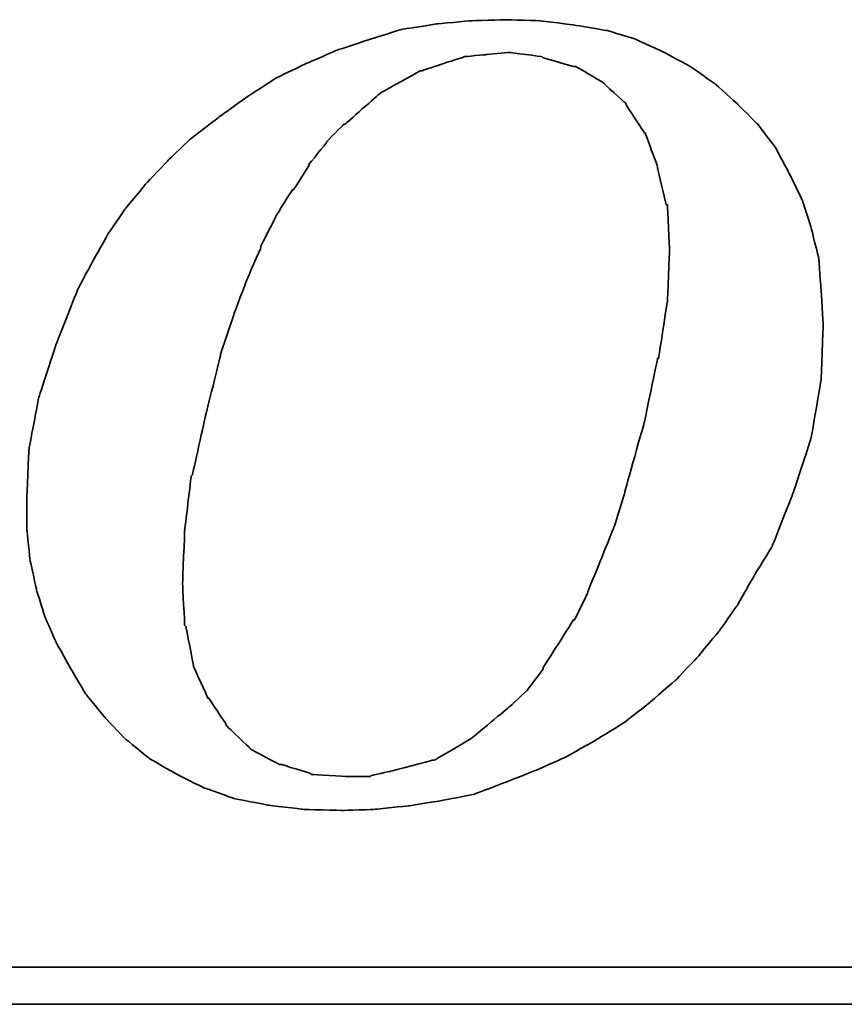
# Model space of a CAD drawing. Header units: millimetres. Extents: x 366 to 665, y 370 to 467.
# Tile 44 of 52: x 611.79 to 613.94, y 401.74 to 404.31. Entities that reach past the tile are written whole.
import ezdxf

# ---------------------------------------------------------------- set-up
doc = ezdxf.new("R2010")
doc.units = ezdxf.units.MM
doc.header["$LTSCALE"] = 0.15
doc.layers.add('DIM', color=4, linetype='CONTINUOUS')
doc.layers.add('layer 1', color=7, linetype='CONTINUOUS')

# ---------------------------------------------------------------- blocks, each defined once
blk = doc.blocks.new('TBI MOTION logo(完整正式版)')
at = {"layer": 'layer 1', "color": 22, "lineweight": 35}
for points, knots in [([(35.79625, -6.98375), (35.79625, -6.98375), (36.23125, -7.43875), (36.23125, -7.43875), (36.23125, -7.43875), (36.23125, -7.43875), (36.75625, -7.87125), (36.75625, -7.87125), (36.75625, -7.87125), (36.75625, -7.87125), (37.33125, -8.20375), (37.33125, -8.20375), (37.33125, -8.20375), (37.33125, -8.20375), (37.95625, -8.51875), (37.95625, -8.51875), (37.95625, -8.51875), (37.95625, -8.51875), (38.62625, -8.75875), (38.62625, -8.75875), (38.62625, -8.75875), (38.62625, -8.75875), (39.37125, -8.90375), (39.37125, -8.90375), (39.37125, -8.90375), (39.37125, -8.90375), (40.14125, -8.99875), (40.14125, -8.99875), (40.14125, -8.99875), (40.14125, -8.99875), (41.02625, -9.02375), (41.02625, -9.02375), (41.02625, -9.02375), (41.02625, -9.02375), (41.74625, -8.99875), (41.74625, -8.99875), (41.74625, -8.99875), (41.74625, -8.99875), (42.46625, -8.92375), (42.46625, -8.92375), (42.46625, -8.92375), (42.46625, -8.92375), (43.21125, -8.80625), (43.21125, -8.80625), (43.21125, -8.80625), (43.21125, -8.80625), (43.93125, -8.66375), (43.93125, -8.66375), (43.93125, -8.66375), (43.93125, -8.66375), (44.62625, -8.39875), (44.62625, -8.39875), (44.62625, -8.39875), (44.62625, -8.39875), (45.29625, -8.13375), (45.29625, -8.13375), (45.29625, -8.13375), (45.29625, -8.13375), (45.94625, -7.84375), (45.94625, -7.84375), (45.94625, -7.84375), (45.94625, -7.84375), (46.61625, -7.46375), (46.61625, -7.46375), (46.61625, -7.46375), (46.61625, -7.46375), (47.24125, -7.07875), (47.24125, -7.07875), (47.24125, -7.07875), (47.24125, -7.07875), (47.81625, -6.62375), (47.81625, -6.62375), (47.81625, -6.62375), (47.81625, -6.62375), (48.36875, -6.14375), (48.36875, -6.14375), (48.36875, -6.14375), (48.36875, -6.14375), (48.84625, -5.64125), (48.84625, -5.64125), (48.84625, -5.64125), (48.84625, -5.64125), (49.32625, -5.06375), (49.32625, -5.06375), (49.32625, -5.06375), (49.32625, -5.06375), (49.71125, -4.51374), (49.71125, -4.51374), (49.71125, -4.51374), (49.71125, -4.51374), (50.09625, -3.83874), (50.09625, -3.83874), (50.09625, -3.83874), (50.09625, -3.83874), (50.48125, -3.21374), (50.48125, -3.21374), (50.48125, -3.21374), (50.48125, -3.21374), (50.96125, -1.99125), (50.96125, -1.99125), (50.96125, -1.99125), (50.96125, -1.99125), (51.34375, -0.81875), (51.34375, -0.81875), (51.34375, -0.81875), (51.34375, -0.81875), (51.56125, 0.45624), (51.56125, 0.45624), (51.56125, 0.45624), (51.56125, 0.45624), (51.60625, 1.67624), (51.60625, 1.67624), (51.60625, 1.67624), (51.60625, 1.67624), (51.56125, 2.44625), (51.56125, 2.44625), (51.56125, 2.44625), (51.56125, 2.44625), (51.51125, 3.14125), (51.51125, 3.14125), (51.51125, 3.14125), (51.51125, 3.14125), (51.34375, 3.81125), (51.34375, 3.81125), (51.34375, 3.81125), (51.34375, 3.81125), (51.15125, 4.41125), (51.15125, 4.41125), (51.15125, 4.41125), (51.15125, 4.41125), (50.86125, 5.01125), (50.86125, 5.01125), (50.86125, 5.01125), (50.86125, 5.01125), (50.55125, 5.58875), (50.55125, 5.58875), (50.55125, 5.58875), (50.55125, 5.58875), (50.16625, 6.09125), (50.16625, 6.09125), (50.16625, 6.09125), (50.16625, 6.09125), (49.71125, 6.54875), (49.71125, 6.54875), (49.71125, 6.54875), (49.71125, 6.54875), (49.23125, 6.98125), (49.23125, 6.98125), (49.23125, 6.98125), (49.23125, 6.98125), (48.67875, 7.36625), (48.67875, 7.36625), (48.67875, 7.36625), (48.67875, 7.36625), (48.10375, 7.67625), (48.10375, 7.67625), (48.10375, 7.67625), (48.10375, 7.67625), (47.48125, 7.96375), (47.48125, 7.96375), (47.48125, 7.96375), (47.48125, 7.96375), (46.85625, 8.15625), (46.85625, 8.15625), (46.85625, 8.15625), (46.85625, 8.15625), (46.13625, 8.27624), (46.13625, 8.27624), (46.13625, 8.27624), (46.13625, 8.27624), (45.39125, 8.37125), (45.39125, 8.37125), (45.39125, 8.37125), (45.39125, 8.37125), (44.62625, 8.39624), (44.62625, 8.39624), (44.62625, 8.39624), (44.62625, 8.39624), (43.83625, 8.37125), (43.83625, 8.37125), (43.83625, 8.37125), (43.83625, 8.37125), (43.09125, 8.30125), (43.09125, 8.30125), (43.09125, 8.30125), (43.09125, 8.30125), (42.32125, 8.18125), (42.32125, 8.18125), (42.32125, 8.18125), (42.32125, 8.18125), (41.62875, 7.96375), (41.62875, 7.96375), (41.62875, 7.96375), (41.62875, 7.96375), (40.90625, 7.72625), (40.90625, 7.72625), (40.90625, 7.72625), (40.90625, 7.72625), (40.23624, 7.43625), (40.23624, 7.43625), (40.23624, 7.43625), (40.23624, 7.43625), (39.54124, 7.10125), (39.54124, 7.10125), (39.54124, 7.10125), (39.54124, 7.10125), (38.91625, 6.69125), (38.91625, 6.69125), (38.91625, 6.69125), (38.91625, 6.69125), (38.31625, 6.26125), (38.31625, 6.26125), (38.31625, 6.26125), (38.31625, 6.26125), (37.69125, 5.78125), (37.69125, 5.78125), (37.69125, 5.78125), (37.69125, 5.78125), (37.18625, 5.30125), (37.18625, 5.30125), (37.18625, 5.30125), (37.18625, 5.30125), (36.70625, 4.79624), (36.70625, 4.79624), (36.70625, 4.79624), (36.70625, 4.79624), (36.23125, 4.22125), (36.23125, 4.22125), (36.23125, 4.22125), (36.23125, 4.22125), (35.87124, 3.69375), (35.87124, 3.69375), (35.87124, 3.69375), (35.87124, 3.69375), (35.53125, 3.09125), (35.53125, 3.09125), (35.53125, 3.09125), (35.53125, 3.09125), (35.19875, 2.47125), (35.19875, 2.47125), (35.19875, 2.47125), (35.19875, 2.47125), (34.71625, 1.24625), (34.71625, 1.24625), (34.71625, 1.24625), (34.71625, 1.24625), (34.33125, 0.06874), (34.33125, 0.06874), (34.33125, 0.06874), (34.33125, 0.06874), (34.11625, -1.07875), (34.11625, -1.07875), (34.11625, -1.07875), (34.11625, -1.07875), (34.07125, -2.15875), (34.07125, -2.15875), (34.07125, -2.15875), (34.07125, -2.15875), (34.07125, -2.85375), (34.07125, -2.85375), (34.07125, -2.85375), (34.07125, -2.85375), (34.14125, -3.50375), (34.14125, -3.50375), (34.14125, -3.50375), (34.14125, -3.50375), (34.28625, -4.17375), (34.28625, -4.17375), (34.28625, -4.17375), (34.28625, -4.17375), (34.47625, -4.77624), (34.47625, -4.77624), (34.47625, -4.77624), (34.47625, -4.77624), (34.71625, -5.32625), (34.71625, -5.32625), (34.71625, -5.32625), (34.71625, -5.32625), (35.05375, -5.92875), (35.05375, -5.92875), (35.05375, -5.92875), (35.05375, -5.92875), (35.36375, -6.45375), (35.36375, -6.45375), (35.36375, -6.45375), (35.36375, -6.45375), (35.79625, -6.98375), (35.79625, -6.98375)], [0, 0, 0, 0, 0.01388889, 0.01388889, 0.01388889, 0.0138889, 0.02777778, 0.02777778, 0.02777778, 0.02777779, 0.04166667, 0.04166667, 0.04166667, 0.04166668, 0.05555556, 0.05555556, 0.05555556, 0.05555557, 0.06944444, 0.06944444, 0.06944444, 0.06944445, 0.08333333, 0.08333333, 0.08333333, 0.08333334, 0.09722222, 0.09722222, 0.09722222, 0.09722223, 0.11111111, 0.11111111, 0.11111111, 0.11111112, 0.125, 0.125, 0.125, 0.12500001, 0.13888889, 0.13888889, 0.13888889, 0.1388889, 0.15277778, 0.15277778, 0.15277778, 0.15277779, 0.16666667, 0.16666667, 0.16666667, 0.16666668, 0.18055556, 0.18055556, 0.18055556, 0.18055557, 0.19444444, 0.19444444, 0.19444444, 0.19444445, 0.20833333, 0.20833333, 0.20833333, 0.20833334, 0.22222222, 0.22222222, 0.22222222, 0.22222223, 0.23611111, 0.23611111, 0.23611111, 0.23611112, 0.25, 0.25, 0.25, 0.25000001, 0.26388889, 0.26388889, 0.26388889, 0.2638889, 0.27777778, 0.27777778, 0.27777778, 0.27777779, 0.29166667, 0.29166667, 0.29166667, 0.29166668, 0.30555556, 0.30555556, 0.30555556, 0.30555557, 0.31944444, 0.31944444, 0.31944444, 0.31944445, 0.33333333, 0.33333333, 0.33333333, 0.33333334, 0.34722222, 0.34722222, 0.34722222, 0.34722223, 0.36111111, 0.36111111, 0.36111111, 0.36111112, 0.375, 0.375, 0.375, 0.37500001, 0.38888889, 0.38888889, 0.38888889, 0.3888889, 0.40277778, 0.40277778, 0.40277778, 0.40277779, 0.41666667, 0.41666667, 0.41666667, 0.41666668, 0.43055556, 0.43055556, 0.43055556, 0.43055557, 0.44444444, 0.44444444, 0.44444444, 0.44444445, 0.45833333, 0.45833333, 0.45833333, 0.45833334, 0.47222222, 0.47222222, 0.47222222, 0.47222223, 0.48611111, 0.48611111, 0.48611111, 0.48611112, 0.5, 0.5, 0.5, 0.50000001, 0.51388889, 0.51388889, 0.51388889, 0.5138889, 0.52777778, 0.52777778, 0.52777778, 0.52777779, 0.54166667, 0.54166667, 0.54166667, 0.54166668, 0.55555556, 0.55555556, 0.55555556, 0.55555557, 0.56944444, 0.56944444, 0.56944444, 0.56944445, 0.58333333, 0.58333333, 0.58333333, 0.58333334, 0.59722222, 0.59722222, 0.59722222, 0.59722223, 0.61111111, 0.61111111, 0.61111111, 0.61111112, 0.625, 0.625, 0.625, 0.62500001, 0.63888889, 0.63888889, 0.63888889, 0.6388889, 0.65277778, 0.65277778, 0.65277778, 0.65277779, 0.66666667, 0.66666667, 0.66666667, 0.66666668, 0.68055556, 0.68055556, 0.68055556, 0.68055557, 0.69444444, 0.69444444, 0.69444444, 0.69444445, 0.70833333, 0.70833333, 0.70833333, 0.70833334, 0.72222222, 0.72222222, 0.72222222, 0.72222223, 0.73611111, 0.73611111, 0.73611111, 0.73611112, 0.75, 0.75, 0.75, 0.75000001, 0.76388889, 0.76388889, 0.76388889, 0.7638889, 0.77777778, 0.77777778, 0.77777778, 0.77777779, 0.79166667, 0.79166667, 0.79166667, 0.79166668, 0.80555556, 0.80555556, 0.80555556, 0.80555557, 0.81944444, 0.81944444, 0.81944444, 0.81944445, 0.83333333, 0.83333333, 0.83333333, 0.83333334, 0.84722222, 0.84722222, 0.84722222, 0.84722223, 0.86111111, 0.86111111, 0.86111111, 0.86111112, 0.875, 0.875, 0.875, 0.87500001, 0.88888889, 0.88888889, 0.88888889, 0.8888889, 0.90277778, 0.90277778, 0.90277778, 0.90277779, 0.91666667, 0.91666667, 0.91666667, 0.91666668, 0.93055556, 0.93055556, 0.93055556, 0.93055557, 0.94444444, 0.94444444, 0.94444444, 0.94444445, 0.95833333, 0.95833333, 0.95833333, 0.95833334, 0.97222222, 0.97222222, 0.97222222, 0.97222223, 0.98611111, 0.98611111, 0.98611111, 0.98611112, 1, 1, 1, 1]), ([(38.33875, 1.03124), (38.33875, 1.03124), (38.62625, 1.89625), (38.62625, 1.89625), (38.62625, 1.89625), (38.62625, 1.89625), (38.91625, 2.66375), (38.91625, 2.66375), (38.91625, 2.66375), (38.91625, 2.66375), (39.22625, 3.38125), (39.22625, 3.38125), (39.22625, 3.38125), (39.22625, 3.38125), (39.22625, 3.40624), (39.22625, 3.40624), (39.22625, 3.40624), (39.22625, 3.40624), (39.56124, 4.07624), (39.56124, 4.07624), (39.56124, 4.07624), (39.56124, 4.07624), (39.92125, 4.65125), (39.92125, 4.65125), (39.92125, 4.65125), (39.92125, 4.65125), (39.94625, 4.65125), (39.94625, 4.65125), (39.94625, 4.65125), (39.94625, 4.65125), (40.28125, 5.17875), (40.28125, 5.17875), (40.28125, 5.17875), (40.28125, 5.17875), (40.28125, 5.20375), (40.28125, 5.20375), (40.28125, 5.20375), (40.28125, 5.20375), (40.66875, 5.68625), (40.66875, 5.68625), (40.66875, 5.68625), (40.66875, 5.68625), (40.66875, 5.70625), (40.66875, 5.70625), (40.66875, 5.70625), (40.66875, 5.70625), (41.05124, 6.09125), (41.05124, 6.09125), (41.05124, 6.09125), (41.05124, 6.09125), (41.07625, 6.09125), (41.07625, 6.09125), (41.07625, 6.09125), (41.07625, 6.09125), (41.84125, 6.76625), (41.84125, 6.76625), (41.84125, 6.76625), (41.84125, 6.76625), (41.86625, 6.78625), (41.86625, 6.78625), (41.86625, 6.78625), (41.86625, 6.78625), (42.73125, 7.26624), (42.73125, 7.26624), (42.73125, 7.26624), (42.73125, 7.26624), (42.75625, 7.26624), (42.75625, 7.26624), (42.75625, 7.26624), (42.75625, 7.26624), (43.18625, 7.41125), (43.18625, 7.41125), (43.18625, 7.41125), (43.18625, 7.41125), (43.64125, 7.55625), (43.64125, 7.55625), (43.64125, 7.55625), (43.64125, 7.55625), (43.66625, 7.55625), (43.66625, 7.55625), (43.66625, 7.55625), (43.66625, 7.55625), (43.69125, 7.58124), (43.69125, 7.58124), (43.69125, 7.58124), (43.69125, 7.58124), (44.19125, 7.62625), (44.19125, 7.62625), (44.19125, 7.62625), (44.19125, 7.62625), (44.67125, 7.67625), (44.67125, 7.67625), (44.67125, 7.67625), (44.67125, 7.67625), (44.69625, 7.67625), (44.69625, 7.67625), (44.69625, 7.67625), (44.69625, 7.67625), (45.41875, 7.58124), (45.41875, 7.58124), (45.41875, 7.58124), (45.41875, 7.58124), (45.44125, 7.55625), (45.44125, 7.55625), (45.44125, 7.55625), (45.44125, 7.55625), (46.11125, 7.36625), (46.11125, 7.36625), (46.11125, 7.36625), (46.11125, 7.36625), (46.13625, 7.36625), (46.13625, 7.36625), (46.13625, 7.36625), (46.13625, 7.36625), (46.15875, 7.36625), (46.15875, 7.36625), (46.15875, 7.36625), (46.15875, 7.36625), (46.73625, 7.02624), (46.73625, 7.02624), (46.73625, 7.02624), (46.73625, 7.02624), (46.76125, 7.00624), (46.76125, 7.00624), (46.76125, 7.00624), (46.76125, 7.00624), (47.24125, 6.57124), (47.24125, 6.57124), (47.24125, 6.57124), (47.24125, 6.57124), (47.26625, 6.54875), (47.26625, 6.54875), (47.26625, 6.54875), (47.26625, 6.54875), (47.26625, 6.52375), (47.26625, 6.52375), (47.26625, 6.52375), (47.26625, 6.52375), (47.67375, 5.89875), (47.67375, 5.89875), (47.67375, 5.89875), (47.67375, 5.89875), (47.69625, 5.89875), (47.69625, 5.89875), (47.69625, 5.89875), (47.69625, 5.89875), (47.69625, 5.87625), (47.69625, 5.87625), (47.69625, 5.87625), (47.69625, 5.87625), (47.96125, 5.15625), (47.96125, 5.15625), (47.96125, 5.15625), (47.96125, 5.15625), (47.96125, 5.13125), (47.96125, 5.13125), (47.96125, 5.13125), (47.96125, 5.13125), (48.15125, 4.31875), (48.15125, 4.31875), (48.15125, 4.31875), (48.15125, 4.31875), (48.17625, 4.31875), (48.17625, 4.31875), (48.17625, 4.31875), (48.17625, 4.31875), (48.17625, 4.29125), (48.17625, 4.29125), (48.17625, 4.29125), (48.17625, 4.29125), (48.22625, 3.33125), (48.22625, 3.33125), (48.22625, 3.33125), (48.22625, 3.33125), (48.22625, 3.30875), (48.22625, 3.30875), (48.22625, 3.30875), (48.22625, 3.30875), (48.17625, 2.20624), (48.17625, 2.20624), (48.17625, 2.20624), (48.17625, 2.20624), (48.17625, 2.18124), (48.17625, 2.18124), (48.17625, 2.18124), (48.17625, 2.18124), (47.98375, 0.93624), (47.98375, 0.93624), (47.98375, 0.93624), (47.98375, 0.93624), (47.96125, 0.93624), (47.96125, 0.93624), (47.96125, 0.93624), (47.96125, 0.93624), (47.67375, -0.45874), (47.67375, -0.45874), (47.67375, -0.45874), (47.67375, -0.45874), (47.24125, -1.99125), (47.24125, -1.99125), (47.24125, -1.99125), (47.24125, -1.99125), (47.24125, -2.01874), (47.24125, -2.01874), (47.24125, -2.01874), (47.24125, -2.01874), (47.00125, -2.78375), (47.00125, -2.78375), (47.00125, -2.78375), (47.00125, -2.78375), (46.71125, -3.50375), (46.71125, -3.50375), (46.71125, -3.50375), (46.71125, -3.50375), (46.42625, -4.19875), (46.42625, -4.19875), (46.42625, -4.19875), (46.42625, -4.19875), (46.42625, -4.22375), (46.42625, -4.22375), (46.42625, -4.22375), (46.42625, -4.22375), (46.13625, -4.82374), (46.13625, -4.82374), (46.13625, -4.82374), (46.13625, -4.82374), (46.11125, -4.82374), (46.11125, -4.82374), (46.11125, -4.82374), (46.11125, -4.82374), (45.77625, -5.35125), (45.77625, -5.35125), (45.77625, -5.35125), (45.77625, -5.35125), (45.44125, -5.87875), (45.44125, -5.87875), (45.44125, -5.87875), (45.44125, -5.87875), (45.44125, -5.90375), (45.44125, -5.90375), (45.44125, -5.90375), (45.44125, -5.90375), (45.10625, -6.35875), (45.10625, -6.35875), (45.10625, -6.35875), (45.10625, -6.35875), (45.08125, -6.38375), (45.08125, -6.38375), (45.08125, -6.38375), (45.08125, -6.38375), (44.69625, -6.74375), (44.69625, -6.74375), (44.69625, -6.74375), (44.69625, -6.74375), (43.88375, -7.41625), (43.88375, -7.41625), (43.88375, -7.41625), (43.88375, -7.41625), (43.85625, -7.43875), (43.85625, -7.43875), (43.85625, -7.43875), (43.85625, -7.43875), (43.04125, -7.91875), (43.04125, -7.91875), (43.04125, -7.91875), (43.04125, -7.91875), (43.01625, -7.91875), (43.01625, -7.91875), (43.01625, -7.91875), (43.01625, -7.91875), (42.99625, -7.91875), (42.99625, -7.91875), (42.99625, -7.91875), (42.99625, -7.91875), (42.08125, -8.15875), (42.08125, -8.15875), (42.08125, -8.15875), (42.08125, -8.15875), (41.65125, -8.25625), (41.65125, -8.25625), (41.65125, -8.25625), (41.65125, -8.25625), (41.62875, -8.27875), (41.62875, -8.27875), (41.62875, -8.27875), (41.62875, -8.27875), (41.60125, -8.27875), (41.60125, -8.27875), (41.60125, -8.27875), (41.60125, -8.27875), (41.12125, -8.27875), (41.12125, -8.27875), (41.12125, -8.27875), (41.12125, -8.27875), (40.35624, -8.23125), (40.35624, -8.23125), (40.35624, -8.23125), (40.35624, -8.23125), (40.33125, -8.23125), (40.33125, -8.23125), (40.33125, -8.23125), (40.33125, -8.23125), (40.30625, -8.20375), (40.30625, -8.20375), (40.30625, -8.20375), (40.30625, -8.20375), (39.68375, -8.01375), (39.68375, -8.01375), (39.68375, -8.01375), (39.68375, -8.01375), (39.66124, -8.01375), (39.66124, -8.01375), (39.66124, -8.01375), (39.66124, -8.01375), (39.63625, -8.01375), (39.63625, -8.01375), (39.63625, -8.01375), (39.63625, -8.01375), (39.01125, -7.67875), (39.01125, -7.67875), (39.01125, -7.67875), (39.01125, -7.67875), (38.98875, -7.65375), (38.98875, -7.65375), (38.98875, -7.65375), (38.98875, -7.65375), (38.48625, -7.17375), (38.48625, -7.17375), (38.48625, -7.17375), (38.48625, -7.17375), (38.45875, -7.14875), (38.45875, -7.14875), (38.45875, -7.14875), (38.45875, -7.14875), (38.45875, -7.12875), (38.45875, -7.12875), (38.45875, -7.12875), (38.45875, -7.12875), (38.07625, -6.54875), (38.07625, -6.54875), (38.07625, -6.54875), (38.07625, -6.54875), (38.05125, -6.54875), (38.05125, -6.54875), (38.05125, -6.54875), (38.05125, -6.54875), (38.05125, -6.52875), (38.05125, -6.52875), (38.05125, -6.52875), (38.05125, -6.52875), (37.74125, -5.85375), (37.74125, -5.85375), (37.74125, -5.85375), (37.74125, -5.85375), (37.74125, -5.82875), (37.74125, -5.82875), (37.74125, -5.82875), (37.74125, -5.82875), (37.57375, -4.96875), (37.57375, -4.96875), (37.57375, -4.96875), (37.57375, -4.96875), (37.54625, -4.94375), (37.54625, -4.94375), (37.54625, -4.94375), (37.54625, -4.94375), (37.50125, -4.03375), (37.50125, -4.03375), (37.50125, -4.03375), (37.50125, -4.03375), (37.50125, -4.00875), (37.50125, -4.00875), (37.50125, -4.00875), (37.50125, -4.00875), (37.54625, -2.85375), (37.54625, -2.85375), (37.54625, -2.85375), (37.54625, -2.85375), (37.69125, -1.65875), (37.69125, -1.65875), (37.69125, -1.65875), (37.69125, -1.65875), (37.71624, -1.63375), (37.71624, -1.63375), (37.71624, -1.63375), (37.71624, -1.63375), (38.00375, -0.33875), (38.00375, -0.33875), (38.00375, -0.33875), (38.00375, -0.33875), (38.33875, 1.00624), (38.33875, 1.00624), (38.33875, 1.00624), (38.33875, 1.00624), (38.33875, 1.03124), (38.33875, 1.03124)], [0, 0, 0, 0, 0.01010101, 0.01010101, 0.01010101, 0.01010102, 0.02020202, 0.02020202, 0.02020202, 0.02020203, 0.03030303, 0.03030303, 0.03030303, 0.03030304, 0.04040404, 0.04040404, 0.04040404, 0.04040405, 0.05050505, 0.05050505, 0.05050505, 0.05050506, 0.06060606, 0.06060606, 0.06060606, 0.06060607, 0.07070707, 0.07070707, 0.07070707, 0.07070708, 0.08080808, 0.08080808, 0.08080808, 0.08080809, 0.09090909, 0.09090909, 0.09090909, 0.0909091, 0.1010101, 0.1010101, 0.1010101, 0.10101011, 0.11111111, 0.11111111, 0.11111111, 0.11111112, 0.12121212, 0.12121212, 0.12121212, 0.12121213, 0.13131313, 0.13131313, 0.13131313, 0.13131314, 0.14141414, 0.14141414, 0.14141414, 0.14141415, 0.15151515, 0.15151515, 0.15151515, 0.15151516, 0.16161616, 0.16161616, 0.16161616, 0.16161617, 0.17171717, 0.17171717, 0.17171717, 0.17171718, 0.18181818, 0.18181818, 0.18181818, 0.18181819, 0.19191919, 0.19191919, 0.19191919, 0.1919192, 0.2020202, 0.2020202, 0.2020202, 0.20202021, 0.21212121, 0.21212121, 0.21212121, 0.21212122, 0.22222222, 0.22222222, 0.22222222, 0.22222223, 0.23232323, 0.23232323, 0.23232323, 0.23232324, 0.24242424, 0.24242424, 0.24242424, 0.24242425, 0.25252525, 0.25252525, 0.25252525, 0.25252526, 0.26262626, 0.26262626, 0.26262626, 0.26262627, 0.27272727, 0.27272727, 0.27272727, 0.27272728, 0.28282828, 0.28282828, 0.28282828, 0.28282829, 0.29292929, 0.29292929, 0.29292929, 0.2929293, 0.3030303, 0.3030303, 0.3030303, 0.30303031, 0.31313131, 0.31313131, 0.31313131, 0.31313132, 0.32323232, 0.32323232, 0.32323232, 0.32323233, 0.33333333, 0.33333333, 0.33333333, 0.33333334, 0.34343434, 0.34343434, 0.34343434, 0.34343435, 0.35353535, 0.35353535, 0.35353535, 0.35353536, 0.36363636, 0.36363636, 0.36363636, 0.36363637, 0.37373737, 0.37373737, 0.37373737, 0.37373738, 0.38383838, 0.38383838, 0.38383838, 0.38383839, 0.39393939, 0.39393939, 0.39393939, 0.3939394, 0.4040404, 0.4040404, 0.4040404, 0.40404041, 0.41414141, 0.41414141, 0.41414141, 0.41414142, 0.42424242, 0.42424242, 0.42424242, 0.42424243, 0.43434343, 0.43434343, 0.43434343, 0.43434344, 0.44444444, 0.44444444, 0.44444444, 0.44444445, 0.45454545, 0.45454545, 0.45454545, 0.45454546, 0.46464646, 0.46464646, 0.46464646, 0.46464647, 0.47474747, 0.47474747, 0.47474747, 0.47474748, 0.48484848, 0.48484848, 0.48484848, 0.48484849, 0.49494949, 0.49494949, 0.49494949, 0.4949495, 0.50505051, 0.50505051, 0.50505051, 0.50505052, 0.51515152, 0.51515152, 0.51515152, 0.51515153, 0.52525253, 0.52525253, 0.52525253, 0.52525254, 0.53535354, 0.53535354, 0.53535354, 0.53535355, 0.54545455, 0.54545455, 0.54545455, 0.54545456, 0.55555556, 0.55555556, 0.55555556, 0.55555557, 0.56565657, 0.56565657, 0.56565657, 0.56565658, 0.57575758, 0.57575758, 0.57575758, 0.57575759, 0.58585859, 0.58585859, 0.58585859, 0.5858586, 0.5959596, 0.5959596, 0.5959596, 0.59595961, 0.60606061, 0.60606061, 0.60606061, 0.60606062, 0.61616162, 0.61616162, 0.61616162, 0.61616163, 0.62626263, 0.62626263, 0.62626263, 0.62626264, 0.63636364, 0.63636364, 0.63636364, 0.63636365, 0.64646465, 0.64646465, 0.64646465, 0.64646466, 0.65656566, 0.65656566, 0.65656566, 0.65656567, 0.66666667, 0.66666667, 0.66666667, 0.66666668, 0.67676768, 0.67676768, 0.67676768, 0.67676769, 0.68686869, 0.68686869, 0.68686869, 0.6868687, 0.6969697, 0.6969697, 0.6969697, 0.69696971, 0.70707071, 0.70707071, 0.70707071, 0.70707072, 0.71717172, 0.71717172, 0.71717172, 0.71717173, 0.72727273, 0.72727273, 0.72727273, 0.72727274, 0.73737374, 0.73737374, 0.73737374, 0.73737375, 0.74747475, 0.74747475, 0.74747475, 0.74747476, 0.75757576, 0.75757576, 0.75757576, 0.75757577, 0.76767677, 0.76767677, 0.76767677, 0.76767678, 0.77777778, 0.77777778, 0.77777778, 0.77777779, 0.78787879, 0.78787879, 0.78787879, 0.7878788, 0.7979798, 0.7979798, 0.7979798, 0.79797981, 0.80808081, 0.80808081, 0.80808081, 0.80808082, 0.81818182, 0.81818182, 0.81818182, 0.81818183, 0.82828283, 0.82828283, 0.82828283, 0.82828284, 0.83838384, 0.83838384, 0.83838384, 0.83838385, 0.84848485, 0.84848485, 0.84848485, 0.84848486, 0.85858586, 0.85858586, 0.85858586, 0.85858587, 0.86868687, 0.86868687, 0.86868687, 0.86868688, 0.87878788, 0.87878788, 0.87878788, 0.87878789, 0.88888889, 0.88888889, 0.88888889, 0.8888889, 0.8989899, 0.8989899, 0.8989899, 0.89898991, 0.90909091, 0.90909091, 0.90909091, 0.90909092, 0.91919192, 0.91919192, 0.91919192, 0.91919193, 0.92929293, 0.92929293, 0.92929293, 0.92929294, 0.93939394, 0.93939394, 0.93939394, 0.93939395, 0.94949495, 0.94949495, 0.94949495, 0.94949496, 0.95959596, 0.95959596, 0.95959596, 0.95959597, 0.96969697, 0.96969697, 0.96969697, 0.96969698, 0.97979798, 0.97979798, 0.97979798, 0.97979799, 0.98989899, 0.98989899, 0.98989899, 0.989899, 1, 1, 1, 1]), ([(75.90875, -9.47875), (75.90875, -9.47875), (75.90875, -12.28625), (75.90875, -12.28625), (75.90875, -12.28625), (75.90875, -12.28625), (75.90875, -12.47875), (75.90875, -12.47875), (75.90875, -12.47875), (75.90875, -12.47875), (75.71625, -12.47875), (75.71625, -12.47875), (75.71625, -12.47875), (75.71625, -12.47875), (-88.32875, -12.47875), (-88.32875, -12.47875), (-88.32875, -12.47875), (-88.32875, -12.47875), (-88.32875, -13.29375), (-88.32875, -13.29375), (-88.32875, -13.29375), (-88.32875, -13.29375), (82.89125, -13.29375), (82.89125, -13.29375), (82.89125, -13.29375), (82.89125, -13.29375), (75.90875, -9.47875), (75.90875, -9.47875)], [0, 0, 0, 0, 0.14285714, 0.14285714, 0.14285714, 0.14285715, 0.28571429, 0.28571429, 0.28571429, 0.2857143, 0.42857143, 0.42857143, 0.42857143, 0.42857144, 0.57142857, 0.57142857, 0.57142857, 0.57142858, 0.71428571, 0.71428571, 0.71428571, 0.71428572, 0.85714286, 0.85714286, 0.85714286, 0.85714287, 1, 1, 1, 1])]:
    blk.add_open_spline(points, degree=3, knots=knots, dxfattribs=at)

msp = doc.modelspace()

# ---------------------------------------------------------------- block references
at = {"layer": 'DIM', "color": 7, "xscale": 0.1185822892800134, "yscale": 0.1185822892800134, "zscale": 0.1185822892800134}
msp.add_blockref('TBI MOTION logo(完整正式版)', (607.7692, 403.3192), dxfattribs=at)

doc.saveas('drawing.dxf')
